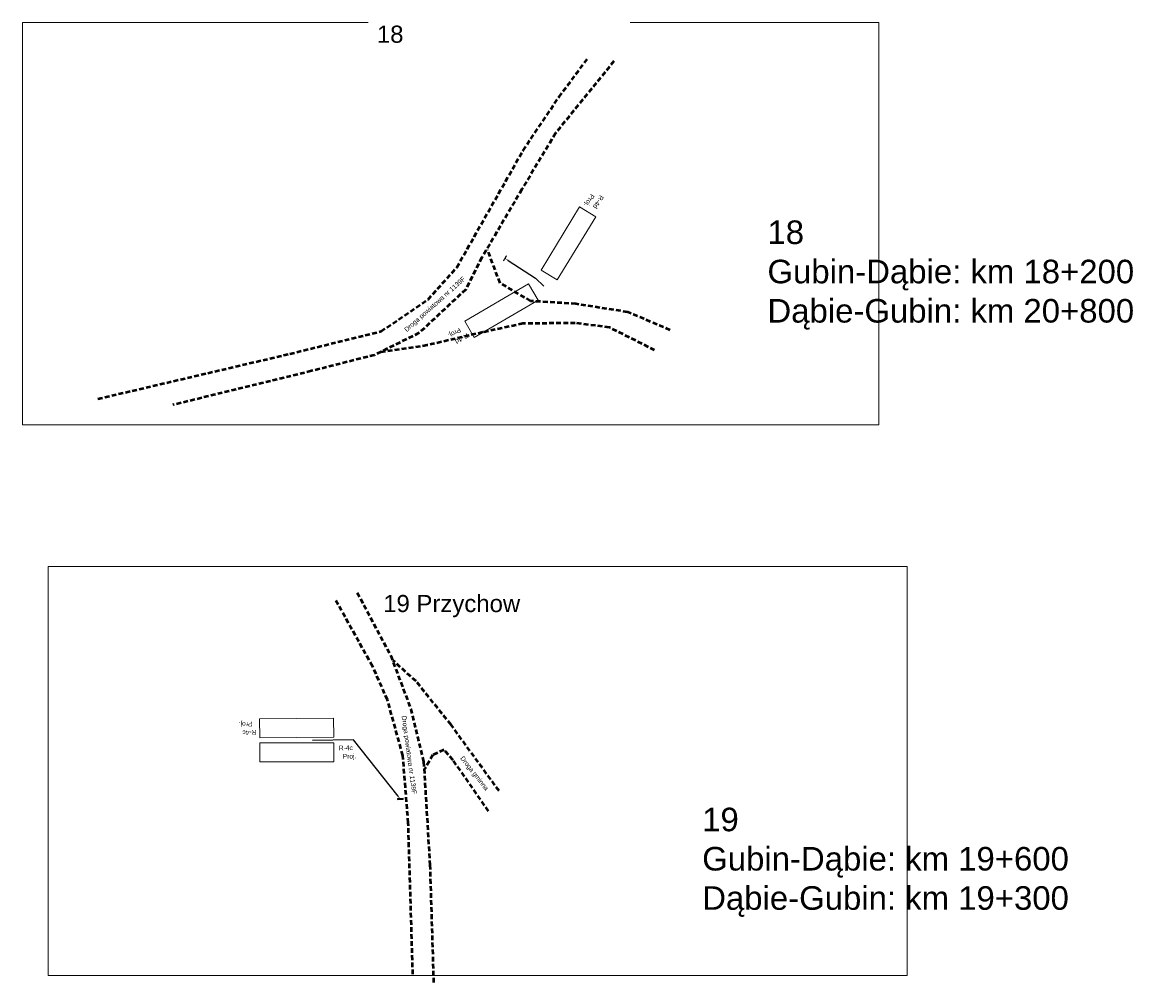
# Model space of a CAD drawing. Header units: millimetres. Extents: x -32728 to 3439, y -21222 to 1675.
# Tile 20 of 49: x 2286 to 2524, y -626 to -422. Entities that reach past the tile are written whole.
import ezdxf
from ezdxf import colors
from ezdxf.entities.mleader import LeaderData, LeaderLine
from ezdxf.math import Vec2, Vec3

# ---------------------------------------------------------------- set-up
doc = ezdxf.new("R2010")
doc.units = ezdxf.units.MM
doc.linetypes.add('2', pattern=[1.5, 1, -0.5])
doc.layers.add('0  podklady', color=250, linetype='Continuous', lineweight=5, plot=False)
doc.layers.add('0 pomoc', color=61, linetype='Continuous', lineweight=30, plot=False)
doc.layers.add('10 znaki pionowe projektowane', color=1, linetype='Continuous', lineweight=15)
doc.layers.add('2 krawedz jezdni', color=7, linetype='2', lineweight=50, true_color=0x000000)
doc.layers.add('4 wymiary', color=7, linetype='Continuous', lineweight=15, true_color=0x000000)
doc.styles.add('plan', font='arial.ttf', dxfattribs={"height": 1})
doc.styles.get("Standard").update_dxf_attribs({"font": 'arial.ttf'})
picture_1 = doc.add_image_def('image23.png', size_in_pixel=(1889, 888))
picture_2 = doc.add_image_def('image24.png', size_in_pixel=(1895, 902))
picture_3 = doc.add_image_def('image85.png', size_in_pixel=(2967, 756))
picture_4 = doc.add_image_def('image86.png', size_in_pixel=(2967, 756))
picture_5 = doc.add_image_def('image87.png', size_in_pixel=(2967, 756))
picture_6 = doc.add_image_def('image88.png', size_in_pixel=(2967, 756))

# ---------------------------------------------------------------- blocks, each defined once
blk = doc.blocks.new('Słupek')
h = blk.add_hatch(color=256)
h.paths.add_polyline_path([(-50, -5), (0, -5), (50, -5), (50, -10), (-50, -10)])
h.paths.add_polyline_path([(5, 0, 1), (-5, 0, 1)])
at = {"color": 7}
blk.add_lwpolyline([(-50, -5), (50, -5), (50, -10), (-50, -10)], close=True, dxfattribs=at)
blk.add_circle((0, 0), 5, dxfattribs=at)
blk = doc.blocks.new('P_Opis_Pionowe')
at = {"flags": 1}
for tag, p in [('Wielkość', (0, -1.2)), ('Odblaskowość', (0, -2.4)), ('Aktywny', (0, -3.6)), ('Ilość', (0, -4.8)), ('Dodatkowe', (0, -6)), ('Kilometraż', (0, -7.2)), ('NrDrogi', (0, -8.4))]:
    blk.add_attdef(tag, p, '', height=1, dxfattribs=at)
for tag, p in [('Symbol', (0, 0)), ('Stan', (5, 0))]:
    blk.add_attdef(tag, p, '', height=1)

msp = doc.modelspace()

# ---------------------------------------------------------------- linework, layer by layer
at = {"layer": '2 krawedz jezdni', "color": 0}
for points in [[(2301.856, -501.733), (2342.597, -492.177), (2361.969, -487.399), (2371.959, -480.624), (2378.025, -473.848), (2392.112, -449.004), (2399.756, -437.624), (2406.011, -429.198)], [(2411.397, -430.067), (2398.974, -445.355), (2391.851, -457.256), (2383.338, -471.763), (2379.94, -478.521), (2370.047, -487.747), (2360.579, -492.438), (2347.201, -495.826), (2317.753, -503.036)], [(2423.297, -487.139), (2414.35, -483.317), (2403.318, -481.579), (2393.676, -480.971), (2387.247, -477.149), (2384.554, -470.113)], [(2420.04, -491.406), (2410.43, -486.574), (2403.155, -485.651), (2392.079, -485.76), (2383.555, -487.606), (2371.72, -490.375), (2361.73, -491.841)], [(2387.005, -584.954), (2376.818, -570.93), (2369.38, -561.691), (2364.5, -557.285)], [(2384.778, -589.266), (2377.245, -578.416), (2375.302, -576.237), (2372.981, -577.326), (2371.133, -580.406)]]:
    msp.add_lwpolyline(points, dxfattribs=at)

# ---------------------------------------------------------------- block references
at = {"layer": '10 znaki pionowe projektowane'}
ref = msp.add_blockref('P_Opis_Pionowe', (2408.429, -458.398), dxfattribs=dict(at, rotation=238.8772602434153))
ref.add_attrib('Symbol', 'R-4d', (2408.429, -458.398), dxfattribs={"layer": '0', "height": 1, "rotation": 8878.87726})
ref.add_attrib('Stan', 'Proj.', (2406.488, -458.156), dxfattribs={"layer": '0', "height": 1, "rotation": 8878.87726})
for p, xscale, yscale, zscale, rotation in [((2388.339, -471.968), 0.01217587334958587, 0.01217587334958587, 0.01217587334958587, 240.0918905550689), ((2366.072, -586.686), 0.01217587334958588, 0.01217587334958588, 0.01217587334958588, 2.206208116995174), ((2366.076, -586.682), 0.01217587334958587, 0.01217587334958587, 0.01217587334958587, 182.6573466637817)]:
    msp.add_blockref('Słupek', p, dxfattribs=dict(at, xscale=xscale, yscale=yscale, zscale=zscale, rotation=rotation))
ref = msp.add_blockref('P_Opis_Pionowe', (2380.138, -487.723), dxfattribs=dict(at, rotation=210.6140232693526))
ref.add_attrib('Symbol', 'R-4d', (2380.138, -487.723), dxfattribs={"layer": '0', "height": 1, "rotation": 8490.61402})
ref.add_attrib('Stan', 'Proj.', (2378.543, -486.591), dxfattribs={"layer": '0', "height": 1, "rotation": 8490.61402})
ref = msp.add_blockref('P_Opis_Pionowe', (2335.473, -572.041), dxfattribs=dict(at, rotation=181.6954750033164))
ref.add_attrib('Symbol', 'R-4c', (2335.473, -572.041), dxfattribs={"layer": '0', "height": 1, "rotation": 5941.69548})
ref.add_attrib('Stan', 'Proj.', (2334.624, -570.278), dxfattribs={"layer": '0', "height": 1, "rotation": 5941.69548})
ref = msp.add_blockref('P_Opis_Pionowe', (2353.019, -576.364), dxfattribs=dict(at, rotation=1.25133057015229))
ref.add_attrib('Symbol', 'R-4c', (2353.019, -576.364), dxfattribs={"layer": '0', "height": 1, "rotation": 6481.25133})
ref.add_attrib('Stan', 'Proj.', (2353.854, -578.133), dxfattribs={"layer": '0', "height": 1, "rotation": 6481.25133})

# ---------------------------------------------------------------- texts
at = {"layer": '0 pomoc', "color": 1, "char_height": 5, "width": 94.7938, "attachment_point": 1}
for s, insert in [('18\\PGubin-Dąbie: km 18+200\\PDąbie-Gubin: km 20+800', (2443.98, -463.875)), ('19\\PGubin-Dąbie: km 19+600\\PDąbie-Gubin: km 19+300', (2430.128, -588.532))]:
    msp.add_mtext(s, dxfattribs=dict(at, insert=insert))
at = {"layer": '4 wymiary', "char_height": 1, "width": 16.73043, "attachment_point": 1, "style": 'plan'}
for s, insert, rotation in [('Droga powiatowa nr 1139F', (2366.761, -486.836), 41.70823), ('Droga powiatowa nr 1139F', (2367.317, -568.951), 277.67343), ('Droga gminna', (2379.492, -577.448), 307.99742)]:
    msp.add_mtext(s, dxfattribs=dict(at, insert=insert, rotation=rotation))

# ---------------------------------------------------------------- pictures from other files: only their frames are drawn
at = {"layer": '0  podklady'}
image = msp.add_image(picture_1, insert=(2285.84, -507.277), size_in_units=(181.752, 85.44), dxfattribs=at)
image.dxf.flags = 7
image = msp.add_image(picture_2, insert=(2291.306, -624.127), size_in_units=(182.329, 86.787), dxfattribs=at)
image.dxf.flags = 7
at = {"layer": '10 znaki pionowe projektowane'}
image = msp.add_image(picture_3, insert=(2404.11, -460.991), size_in_units=(15.698, 4), rotation=-121.31774, dxfattribs=at)
image.dxf.flags = 7
image = msp.add_image(picture_4, insert=(2393.257, -477.308), size_in_units=(15.698, 4), rotation=-149.58098, dxfattribs=at)
image.dxf.flags = 7
image = msp.add_image(picture_6, insert=(2351.872, -569.553), size_in_units=(15.698, 4), rotation=-179.55586, dxfattribs=at)
image.dxf.flags = 7
image = msp.add_image(picture_5, insert=(2336.235, -578.795), size_in_units=(15.698, 4), rotation=0, dxfattribs=at)
image.dxf.flags = 7

# ---------------------------------------------------------------- leaders
ml = msp.add_multileader_mtext('Standard', dxfattribs=at)
ml.set_content('', color=256)
ml.set_leader_properties()
ml.build(insert=Vec2(0, 0))
ml.multileader.update_dxf_attribs({"has_dogleg": 0, "arrow_head_size": 0.8})
ctx = ml.context
ctx.base_point, ctx.char_height, ctx.arrow_head_size, ctx.landing_gap_size, ctx.plane_origin, ctx.plane_x_axis, ctx.plane_y_axis = Vec3(2396.517, -477.853), 0.8, 0.8, 0.4, Vec3(2364.965, -312.638), Vec3(-0.391855, -0.920027), Vec3(0.920027, -0.391855)
notes = []
notes.append((ctx, [(0, (1, 1, 0), (2397.144, -476.381), (-0.391855, -0.920027), 1.6, [(0, [(2388.288, -471.941), (2394.711, -476.104)], 256, [])])]))
ctx.mtext.insert, ctx.mtext.text_direction, ctx.mtext.rotation, ctx.mtext.flow_direction = Vec3(2396.728, -478.377), Vec3(-0.391855, -0.920027), 4.309742, 5
ml = msp.add_multileader_mtext('Standard', dxfattribs=at)
ml.set_content('', color=256)
ml.set_leader_properties()
ml.build(insert=Vec2(0, 0))
ml.multileader.update_dxf_attribs({"has_dogleg": 0, "arrow_head_size": 0.8})
ctx = ml.context
ctx.base_point, ctx.char_height, ctx.arrow_head_size, ctx.landing_gap_size, ctx.plane_origin, ctx.plane_x_axis, ctx.plane_y_axis = Vec3(2347.04, -574.942), 0.8, 0.8, 0.4, Vec3(2372.715, -712.617), Vec3(0.4923891, 0.8703752), Vec3(-0.8703752, 0.4923891)
ctx.text_align_type = 2
notes.append((ctx, [(0, (1, 1, 0), (2348.221, -572.853), (-0.4923891, -0.8703752), 1.6, [(0, [(2366.079, -586.743), (2356.129, -574.111)], 256, [])])]))
ctx.mtext.insert, ctx.mtext.text_direction, ctx.mtext.rotation, ctx.mtext.alignment, ctx.mtext.flow_direction = Vec3(2346.889, -574.397), Vec3(0.4923891, 0.8703752), 1.0559638, 3, 5
for ctx, leaders in notes:
    for number, flags, end, landing, length, lines in leaders:
        leader = LeaderData()
        leader.index, (leader.has_last_leader_line, leader.has_dogleg_vector, leader.attachment_direction) = number, flags
        leader.last_leader_point, leader.dogleg_vector, leader.dogleg_length = Vec3(end), Vec3(landing), length
        for number, points, colour, breaks in lines:
            line = LeaderLine()
            line.index, line.vertices, line.color, line.breaks = number, Vec3.list(points), colors.encode_raw_color(colour), breaks
            leader.lines.append(line)
        ctx.leaders.append(leader)

# ---------------------------------------------------------------- next in the draw order: texts
at = {"layer": '0  podklady', "color": 1, "char_height": 3.636, "width": 51.91881, "attachment_point": 1, "bg_fill": 2}
for s, insert in [('18', (2361.074, -422.509)), ('19 Przychow', (2362.417, -543.372))]:
    msp.add_mtext(s, dxfattribs=dict(at, insert=insert))

# ---------------------------------------------------------------- next in the draw order: linework, layer by layer
at = {"layer": '2 krawedz jezdni', "color": 0}
for points in [[(2356.886, -542.888), (2364.031, -556.297), (2368.265, -567.588), (2370.999, -578.791), (2372.323, -600.667), (2373.117, -626.072)], [(2368.706, -623.867), (2367.736, -591.758), (2366.589, -577.467), (2363.325, -565.647), (2360.149, -558.502), (2352.21, -544.212)]]:
    msp.add_lwpolyline(points, dxfattribs=at)

doc.saveas('drawing.dxf')
